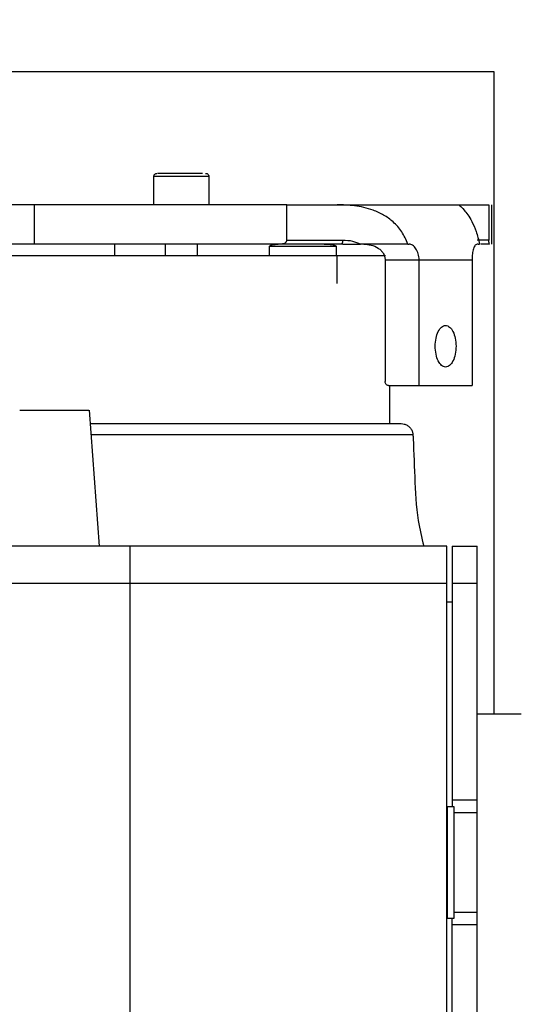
# Model space of a CAD drawing. Header units: inches. Extents: x 170 to 312, y 215 to 248.
# Tile 47 of 177: x 182.58 to 182.738, y 224.576 to 224.885. Entities that reach past the tile are written whole.
import ezdxf

# ---------------------------------------------------------------- set-up
doc = ezdxf.new("R2010")
doc.units = ezdxf.units.IN
doc.header["$LTSCALE"] = 0.25
doc.header["$MEASUREMENT"] = 0
doc.layers.add('ANNOTATIONS', color=1, linetype='Continuous')
doc.layers.add('STANDARD MOTOR RH', color=7, linetype='Continuous')
doc.styles.add('ARIAL', font='arial.ttf', dxfattribs={"height": 0.09375})
doc.dimstyles.new('STANDARD$0', dxfattribs={"dimtxt": 0.09375, "dimasz": 0.09375, "dimexe": 0.03125, "dimexo": 0.046875, "dimgap": 0.09, "dimtad": 0, "dimtih": 1, "dimtoh": 1, "dimdec": 4, "dimzin": 0, "dimdsep": 46, "dimtxsty": 'ARIAL', "dimcen": 0.09, "dimadec": 0, "dimazin": 0, "dimtfac": 1, "dimtdec": 4, "dimtofl": 0, "dimtmove": 0, "dimatfit": 1, "dimfxl": 1, "dimtolj": 1, "dimtzin": 0, "dimarcsym": 0})

# ---------------------------------------------------------------- blocks, each defined once
blk = doc.blocks.new('*D191')
at = {"layer": 'ANNOTATIONS', "color": 0, "lineweight": -2, "transparency": 16777216}
for p, q in [((181.7607237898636, 223.5869874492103), (181.7607237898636, 225.1541471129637)), ((182.8543423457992, 224.5800096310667), (182.8543423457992, 225.1541471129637)), ((181.8544737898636, 225.1228971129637), (182.0224230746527, 225.1228971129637)), ((182.7605923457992, 225.1228971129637), (182.5926430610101, 225.1228971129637))]:
    blk.add_line(p, q, dxfattribs=at)
at = {"layer": 'ANNOTATIONS', "color": 0, "transparency": 16777216}
for points in [[(181.8544737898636, 225.1385221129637), (181.8544737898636, 225.1072721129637), (181.7607237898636, 225.1228971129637)], [(182.7605923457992, 225.1385221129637), (182.7605923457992, 225.1072721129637), (182.8543423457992, 225.1228971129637)]]:
    blk.add_solid(points, dxfattribs=at)
at = {"layer": 'defpoints', "color": 0, "transparency": 16777216}
for p in [(181.7607237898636, 225.1228971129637), (182.8543423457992, 224.5331346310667), (181.7607237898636, 223.5401124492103)]:
    blk.add_point(p, dxfattribs=at)
at = {"layer": 'ANNOTATIONS', "color": 0, "transparency": 16777216, "insert": (182.3075330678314, 225.1228971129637), "char_height": 0.09375, "attachment_point": 5, "style": 'ARIAL'}
blk.add_mtext('\\A1;17 3/8"', dxfattribs=at)
blk = doc.blocks.new('*D199')
at = {"layer": 'ANNOTATIONS', "color": 0, "lineweight": -2, "transparency": 16777216}
for p, q in [((181.7607249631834, 223.5869874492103), (181.7607249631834, 225.5878608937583)), ((182.9840978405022, 225.0132571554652), (182.9840978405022, 225.5878608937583)), ((181.8544749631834, 225.5566108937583), (182.191315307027, 225.5566108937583)), ((182.8903478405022, 225.5566108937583), (182.5535074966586, 225.5566108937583))]:
    blk.add_line(p, q, dxfattribs=at)
at = {"layer": 'ANNOTATIONS', "color": 0, "transparency": 16777216}
for points in [[(181.8544749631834, 225.5722358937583), (181.8544749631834, 225.5409858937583), (181.7607249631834, 225.5566108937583)], [(182.8903478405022, 225.5722358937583), (182.8903478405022, 225.5409858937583), (182.9840978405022, 225.5566108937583)]]:
    blk.add_solid(points, dxfattribs=at)
at = {"layer": 'defpoints', "color": 0, "transparency": 16777216}
for p in [(182.9840978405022, 225.5566108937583), (182.9840978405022, 224.9663821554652), (181.7607249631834, 223.5401124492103)]:
    blk.add_point(p, dxfattribs=at)
at = {"layer": 'ANNOTATIONS', "color": 0, "transparency": 16777216, "insert": (182.3724114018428, 225.5566108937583), "char_height": 0.09375, "attachment_point": 5, "style": 'ARIAL'}
blk.add_mtext('\\A1;20"', dxfattribs=at)

msp = doc.modelspace()

# ---------------------------------------------------------------- linework, layer by layer
at = {"layer": 'STANDARD MOTOR RH'}
for p, q in [((182.7290980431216, 224.8682376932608), (182.2915980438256, 224.8682376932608)), ((182.7290980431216, 224.6673037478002), (182.7290980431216, 224.8682376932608)), ((182.6224912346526, 224.826652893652), (182.6224912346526, 224.8355114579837)), ((182.6397156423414, 224.8355114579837), (182.6224912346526, 224.8355114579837)), ((182.6397156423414, 224.8355114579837), (182.6397156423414, 224.826652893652)), ((182.6641361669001, 224.826652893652), (182.489952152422, 224.826652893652)), ((182.5850940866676, 224.8143500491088), (182.5850940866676, 224.826652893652)), ((182.6641361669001, 224.8155802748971), (182.6641361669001, 224.826652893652)), ((182.6799264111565, 224.826652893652), (182.7180851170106, 224.826652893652)), ((182.7274824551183, 224.826652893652), (182.7274824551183, 224.8155802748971)), ((182.7282983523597, 224.8266652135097), (182.7282983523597, 224.8143500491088)), ((182.6624932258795, 224.8143500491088), (182.481955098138, 224.8143500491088)), ((182.6101880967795, 224.8143500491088), (182.6101880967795, 224.8106587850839)), ((182.6261822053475, 224.8106587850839), (182.6261822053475, 224.8143500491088)), ((182.636024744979, 224.8143500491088), (182.636024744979, 224.8106587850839)), ((182.6587145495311, 224.8106587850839), (182.6587145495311, 224.8136114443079)), ((182.6796299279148, 224.8136114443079), (182.6587145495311, 224.8136114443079)), ((182.6641361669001, 224.8155802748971), (182.6817339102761, 224.8155802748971)), ((182.6796299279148, 224.8136114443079), (182.6796299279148, 224.8106587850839)), ((182.6817561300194, 224.8143389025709), (182.6811515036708, 224.8143500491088)), ((182.6817561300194, 224.8143500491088), (182.687249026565, 224.8143500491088)), ((182.7020608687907, 224.8143500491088), (182.7025354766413, 224.8143500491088)), ((182.7274824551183, 224.8155802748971), (182.7238498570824, 224.8155802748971)), ((182.7240659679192, 224.8143500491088), (182.7245405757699, 224.8143500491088)), ((182.7276761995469, 224.8143500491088), (182.7249712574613, 224.8143500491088)), ((182.6950383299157, 224.8106587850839), (182.4502471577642, 224.8106587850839)), ((182.6798270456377, 224.8106587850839), (182.6798270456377, 224.8020466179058)), ((182.6949630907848, 224.8094285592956), (182.722227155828, 224.8094285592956)), ((182.6949630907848, 224.8094285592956), (182.6949630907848, 224.771288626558)), ((182.7056179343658, 224.7700584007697), (182.7056179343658, 224.8094285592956)), ((182.722227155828, 224.8094285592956), (182.722227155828, 224.7700584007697)), ((182.6960285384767, 224.7700584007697), (182.722227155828, 224.7700584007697)), ((182.6963101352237, 224.7700584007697), (182.6963101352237, 224.7581292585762)), ((182.5805105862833, 224.762298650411), (182.6021628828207, 224.762298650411)), ((182.6022742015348, 224.762298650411), (182.6053991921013, 224.7197986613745)), ((182.6025808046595, 224.7581292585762), (182.7000011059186, 224.7581292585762)), ((182.6028335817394, 224.7546920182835), (182.7036833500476, 224.7546920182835)), ((182.7143367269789, 224.7197986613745), (182.5675866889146, 224.7197986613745)), ((182.615086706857, 224.521673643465), (182.615086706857, 224.7197986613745)), ((182.7143367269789, 224.521673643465), (182.7143367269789, 224.7197986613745)), ((182.7159952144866, 224.7197992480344), (182.7238076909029, 224.7197992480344)), ((182.7159952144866, 224.7197986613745), (182.7159952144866, 224.6382676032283)), ((182.7238076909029, 224.3434463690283), (182.7238076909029, 224.7197986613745)), ((182.7143367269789, 224.7080795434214), (182.5675866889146, 224.7080795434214)), ((182.7238076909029, 224.7080795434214), (182.7159952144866, 224.7080795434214)), ((182.7143367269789, 224.7023912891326), (182.7159952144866, 224.7023912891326)), ((182.7238076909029, 224.6673037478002), (182.7376373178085, 224.6673037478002)), ((182.7238076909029, 224.6402669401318), (182.7159952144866, 224.6402669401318)), ((182.7144304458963, 224.6382676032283), (182.716524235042, 224.6382676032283)), ((182.7144304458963, 224.6382676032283), (182.7144304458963, 224.6032047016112)), ((182.716524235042, 224.6382676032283), (182.716524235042, 224.6032047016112)), ((182.7143367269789, 224.6353612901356), (182.7144304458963, 224.6353612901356)), ((182.716524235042, 224.6363515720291), (182.7238076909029, 224.6363515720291)), ((182.7144304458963, 224.6061110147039), (182.7143367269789, 224.6061110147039)), ((182.7238076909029, 224.6051207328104), (182.716524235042, 224.6051207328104)), ((182.716524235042, 224.6032047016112), (182.7144304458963, 224.6032047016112)), ((182.7159952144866, 224.1905804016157), (182.7159952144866, 224.6031724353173)), ((182.7238076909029, 224.6012047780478), (182.7159952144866, 224.6012047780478))]:
    msp.add_line(p, q, dxfattribs=at)
for points, knots in [([(182.6224925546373, 224.8354604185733), (182.6224954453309, 224.8355534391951), (182.622501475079, 224.8357474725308), (182.6226198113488, 224.8360281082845), (182.6228310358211, 224.8362801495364), (182.623129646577, 224.8364609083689), (182.6233632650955, 224.8364841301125), (182.6234755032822, 224.8364952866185)], [0, 0, 0, 0, 0.1745256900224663, 0.3640461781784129, 0.5610669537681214, 0.7891218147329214, 1, 1, 1, 1]), ([(182.6377094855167, 224.8364952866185), (182.6371110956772, 224.8364952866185), (182.6359144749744, 224.8364952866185), (182.6331162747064, 224.8364952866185), (182.6300872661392, 224.8364952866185), (182.6271818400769, 224.8364952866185), (182.6249226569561, 224.8364952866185), (182.6236022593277, 224.8364952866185), (182.6236045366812, 224.8364952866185), (182.6236054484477, 224.8364952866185)], [0, 0, 0, 0, 0.1500160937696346, 0.2999923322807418, 0.4499642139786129, 0.5999360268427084, 0.7498912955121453, 0.8998658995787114, 1, 1, 1, 1]), ([(182.6387313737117, 224.8364952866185), (182.6388258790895, 224.8364873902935), (182.6390222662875, 224.8364709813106), (182.639298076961, 224.8363346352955), (182.6395373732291, 224.8361088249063), (182.6396984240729, 224.8358026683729), (182.6397092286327, 224.8355711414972), (182.6397143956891, 224.8354604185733)], [0, 0, 0, 0, 0.1777685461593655, 0.3694124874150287, 0.5664680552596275, 0.7926723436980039, 1, 1, 1, 1]), ([(182.6641361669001, 224.826652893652), (182.6649154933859, 224.826652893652), (182.6664739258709, 224.826652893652), (182.6701259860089, 224.826652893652), (182.6745552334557, 224.826652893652), (182.678136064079, 224.826652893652), (182.6799264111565, 224.826652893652)], [0, 0, 0, 0, 0.2500363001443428, 0.5000018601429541, 0.7500104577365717, 0.9999999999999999, 0.9999999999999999, 0.9999999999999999, 0.9999999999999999]), ([(182.7020608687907, 224.8143500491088), (182.7015033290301, 224.815676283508), (182.7004120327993, 224.8182721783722), (182.6976629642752, 224.821298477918), (182.6945460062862, 224.8235239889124), (182.6904464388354, 224.8253851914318), (182.6853416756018, 224.8265136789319), (182.6817180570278, 224.8266068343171), (182.6799264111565, 224.826652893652)], [0, 0, 0, 0, 0.1526677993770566, 0.2988231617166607, 0.4289459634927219, 0.5600552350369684, 0.7824756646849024, 0.9999999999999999, 0.9999999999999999, 0.9999999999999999, 0.9999999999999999]), ([(182.7180851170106, 224.826652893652), (182.7181277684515, 224.8266081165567), (182.7182139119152, 224.8265176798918), (182.7194226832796, 224.8254265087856), (182.7208369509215, 224.823618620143), (182.7221832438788, 224.8214066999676), (182.7235914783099, 224.8183572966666), (182.724219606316, 224.8157052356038), (182.7245405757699, 224.8143500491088)], [0, 0, 0, 0, 0.2143634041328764, 0.432951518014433, 0.5643277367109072, 0.6946082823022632, 0.8439467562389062, 0.9999999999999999, 0.9999999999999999, 0.9999999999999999, 0.9999999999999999]), ([(182.7180851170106, 224.826652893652), (182.7182509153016, 224.826652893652), (182.7185824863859, 224.826652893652), (182.7205260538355, 224.826652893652), (182.7233917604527, 224.826652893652), (182.7261189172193, 224.826652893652), (182.7274824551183, 224.826652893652)], [0, 0, 0, 0, 0.2500125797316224, 0.4999867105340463, 0.750000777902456, 1, 1, 1, 1]), ([(182.6588040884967, 224.813451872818), (182.6587887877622, 224.8134665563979), (182.6587603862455, 224.8134938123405), (182.6587295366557, 224.8135406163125), (182.6587137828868, 224.8135885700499), (182.6587142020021, 224.8136431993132), (182.6587392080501, 224.8137035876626), (182.658792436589, 224.8137651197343), (182.6589242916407, 224.813864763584), (182.659188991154, 224.8139786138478), (182.6597242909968, 224.8141262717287), (182.6605034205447, 224.814260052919), (182.6611440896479, 224.8142809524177), (182.66148182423, 224.8142919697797)], [0, 0, 0, 0, 0.02025569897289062, 0.03759901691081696, 0.053095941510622, 0.06788457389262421, 0.08893436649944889, 0.11409221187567, 0.1449500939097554, 0.2464242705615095, 0.3868708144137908, 0.6767833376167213, 1, 1, 1, 1]), ([(182.6641361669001, 224.8155802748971), (182.664129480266, 224.8154984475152), (182.6641156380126, 224.8153290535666), (182.6640091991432, 224.8150944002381), (182.663851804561, 224.8148823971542), (182.6635683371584, 224.8146341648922), (182.6631114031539, 224.8144043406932), (182.6627093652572, 224.8143690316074), (182.6624932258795, 224.8143500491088)], [0, 0, 0, 0, 0.09491269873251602, 0.1964823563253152, 0.3059645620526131, 0.4279487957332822, 0.6924598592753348, 1, 1, 1, 1]), ([(182.6811515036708, 224.8143500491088), (182.6789714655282, 224.8143500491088), (182.674611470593, 224.8143500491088), (182.6692802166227, 224.8143500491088), (182.6649951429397, 224.8143500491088), (182.6633272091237, 224.8143500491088), (182.6624932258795, 224.8143500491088)], [0, 0, 0, 0, 0.2499978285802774, 0.4999863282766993, 0.7499882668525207, 1, 1, 1, 1]), ([(182.6758405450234, 224.8143500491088), (182.6766804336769, 224.8143290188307), (182.6777592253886, 224.8143020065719), (182.6789633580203, 224.8140424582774), (182.6793764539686, 224.8138972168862), (182.6795520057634, 224.8137651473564), (182.6796051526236, 224.8137035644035), (182.6796303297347, 224.8136432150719), (182.6796305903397, 224.8135885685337), (182.6796148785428, 224.8135406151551), (182.6795840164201, 224.8134938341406), (182.6795556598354, 224.8134665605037), (182.6795403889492, 224.813451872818)], [0, 0, 0, 0, 0.6034588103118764, 0.7751103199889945, 0.8906869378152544, 0.9139594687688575, 0.9329331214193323, 0.9488148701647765, 0.9599680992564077, 0.9716556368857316, 0.9847356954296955, 1, 1, 1, 1]), ([(182.6811515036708, 224.8143500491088), (182.6812191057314, 224.8143644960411), (182.6813632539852, 224.8143953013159), (182.6815254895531, 224.8146129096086), (182.6816302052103, 224.814863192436), (182.6816897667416, 224.8150886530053), (182.6817270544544, 224.8153315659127), (182.6817316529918, 224.8154983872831), (182.6817339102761, 224.8155802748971)], [0, 0, 0, 0, 0.2218867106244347, 0.4731302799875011, 0.6062121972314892, 0.7404122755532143, 0.8725761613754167, 1, 1, 1, 1]), ([(182.6817339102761, 224.8155802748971), (182.6827321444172, 224.8155461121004), (182.6845908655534, 224.8154825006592), (182.6864078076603, 224.8147084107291), (182.6872489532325, 224.8143500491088)], [0, 0, 0, 0, 0.5370542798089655, 1, 1, 1, 1]), ([(182.7020608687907, 224.8143500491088), (182.6995442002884, 224.8143500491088), (182.6945108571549, 224.8143500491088), (182.6896695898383, 224.8143500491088), (182.6872489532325, 224.8143500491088)], [0, 0, 0, 0, 0.499999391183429, 1, 1, 1, 1]), ([(182.6882404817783, 224.8143500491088), (182.6890304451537, 224.8142921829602), (182.6906211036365, 224.8141756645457), (182.6924758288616, 224.8133474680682), (182.6936880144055, 224.8123689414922), (182.6943885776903, 224.8114973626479), (182.6948685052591, 224.8105109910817), (182.6949321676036, 224.809782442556), (182.6949630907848, 224.8094285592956)], [0, 0, 0, 0, 0.2611893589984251, 0.5259270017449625, 0.6538182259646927, 0.7675626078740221, 0.887096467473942, 1, 1, 1, 1]), ([(182.7056179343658, 224.8094285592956), (182.7056044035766, 224.8097493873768), (182.7055772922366, 224.8103922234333), (182.7052917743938, 224.811621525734), (182.7046475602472, 224.8129828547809), (182.7037645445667, 224.8138937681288), (182.7030427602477, 224.8142933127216), (182.7027042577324, 224.8143311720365), (182.7025354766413, 224.8143500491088)], [0, 0, 0, 0, 0.1240978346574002, 0.248652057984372, 0.4966387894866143, 0.7457823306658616, 0.8732442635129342, 1, 1, 1, 1]), ([(182.7240659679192, 224.8143500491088), (182.7239095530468, 224.8143319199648), (182.723595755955, 224.8142955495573), (182.7230757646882, 224.8139052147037), (182.7225953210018, 224.8130030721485), (182.7223425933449, 224.8116370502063), (182.7222404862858, 224.8103994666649), (182.722231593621, 224.8097517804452), (182.722227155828, 224.8094285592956)], [0, 0, 0, 0, 0.124611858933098, 0.2499943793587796, 0.4997488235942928, 0.7494827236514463, 0.8749819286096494, 1, 1, 1, 1]), ([(182.7276761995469, 224.8143500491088), (182.7276521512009, 224.8143688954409), (182.7276073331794, 224.8144040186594), (182.7275529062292, 224.8146335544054), (182.7275180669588, 224.8148811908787), (182.7274985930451, 224.8150931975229), (182.7274851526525, 224.8153280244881), (182.7274833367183, 224.8154978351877), (182.7274824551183, 224.8155802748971)], [0, 0, 0, 0, 0.3067605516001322, 0.5716984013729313, 0.6935105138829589, 0.8029657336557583, 0.9043437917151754, 1, 1, 1, 1]), ([(182.7139225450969, 224.7758411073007), (182.7134957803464, 224.7759392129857), (182.7126420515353, 224.7761354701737), (182.7115572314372, 224.7776424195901), (182.7108319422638, 224.7797984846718), (182.7105772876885, 224.7823616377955), (182.7108319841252, 224.7849247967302), (182.7115573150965, 224.7870805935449), (182.7126419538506, 224.7885883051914), (182.7134957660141, 224.7887844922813), (182.7139225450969, 224.7888825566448)], [0, 0, 0, 0, 0.1249634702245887, 0.249985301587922, 0.3749815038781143, 0.5000061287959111, 0.6250024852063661, 0.7499986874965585, 0.8750365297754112, 1, 1, 1, 1]), ([(182.7139225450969, 224.7888825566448), (182.7143492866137, 224.7887845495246), (182.715202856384, 224.7885885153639), (182.7162878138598, 224.7870805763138), (182.7170130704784, 224.7849249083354), (182.7172678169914, 224.7823616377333), (182.7170131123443, 224.7797983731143), (182.7162878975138, 224.7776424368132), (182.715202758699, 224.776135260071), (182.7143492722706, 224.7759391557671), (182.7139225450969, 224.7758411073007)], [0, 0, 0, 0, 0.1250026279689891, 0.2500306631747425, 0.375017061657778, 0.4999938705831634, 0.6249989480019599, 0.7499853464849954, 0.8749973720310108, 1, 1, 1, 1]), ([(182.6960285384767, 224.7700584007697), (182.6958889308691, 224.7700770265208), (182.6956096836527, 224.7701142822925), (182.6952572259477, 224.7703982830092), (182.6950113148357, 224.77080512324), (182.6949791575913, 224.7711275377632), (182.6949630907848, 224.771288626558)], [0, 0, 0, 0, 0.2498851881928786, 0.4998276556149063, 0.75009760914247, 1, 1, 1, 1]), ([(182.7000011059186, 224.7581292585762), (182.7003152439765, 224.7581058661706), (182.700954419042, 224.7580582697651), (182.7019042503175, 224.7576564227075), (182.7027485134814, 224.7569883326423), (182.7033525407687, 224.7560917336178), (182.7036753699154, 224.7551439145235), (182.7036823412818, 224.754516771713), (182.7036856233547, 224.7542215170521)], [0, 0, 0, 0, 0.1567506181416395, 0.318939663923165, 0.5075210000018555, 0.6876777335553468, 0.852960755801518, 1, 1, 1, 1]), ([(182.7036526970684, 224.755172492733), (182.7038612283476, 224.7506051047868), (182.704278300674, 224.7414701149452), (182.7046742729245, 224.7295448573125), (182.706403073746, 224.722443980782), (182.7070471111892, 224.7197986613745)], [0, 0, 0, 0, 0.3855366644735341, 0.7710913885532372, 1, 1, 1, 1])]:
    msp.add_open_spline(points, degree=3, knots=knots, dxfattribs=at)

# ---------------------------------------------------------------- dimensions: what is measured, and where the dimension line sits
at = {"layer": 'ANNOTATIONS'}
dim = msp.add_linear_dim(base=(182.9840978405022, 225.5566108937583), p1=(181.7607249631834, 223.5401124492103), p2=(182.9840978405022, 224.9663821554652), angle=180, text='20"', dimstyle='STANDARD$0', dxfattribs=at)
dim.commit()
dim.dimension.update_dxf_attribs({"geometry": '*D199', "text_midpoint": (182.3724114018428, 225.5566108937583), "dimtype": 160})
dim = msp.add_linear_dim(base=(181.7607237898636, 225.1228971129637), p1=(182.8543423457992, 224.5331346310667), p2=(181.7607237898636, 223.5401124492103), text='17 3/8"', dimstyle='STANDARD$0', dxfattribs=at)
dim.commit()
dim.dimension.update_dxf_attribs({"geometry": '*D191', "text_midpoint": (182.3075330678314, 225.1228971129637), "dimtype": 160})

doc.saveas('drawing.dxf')
